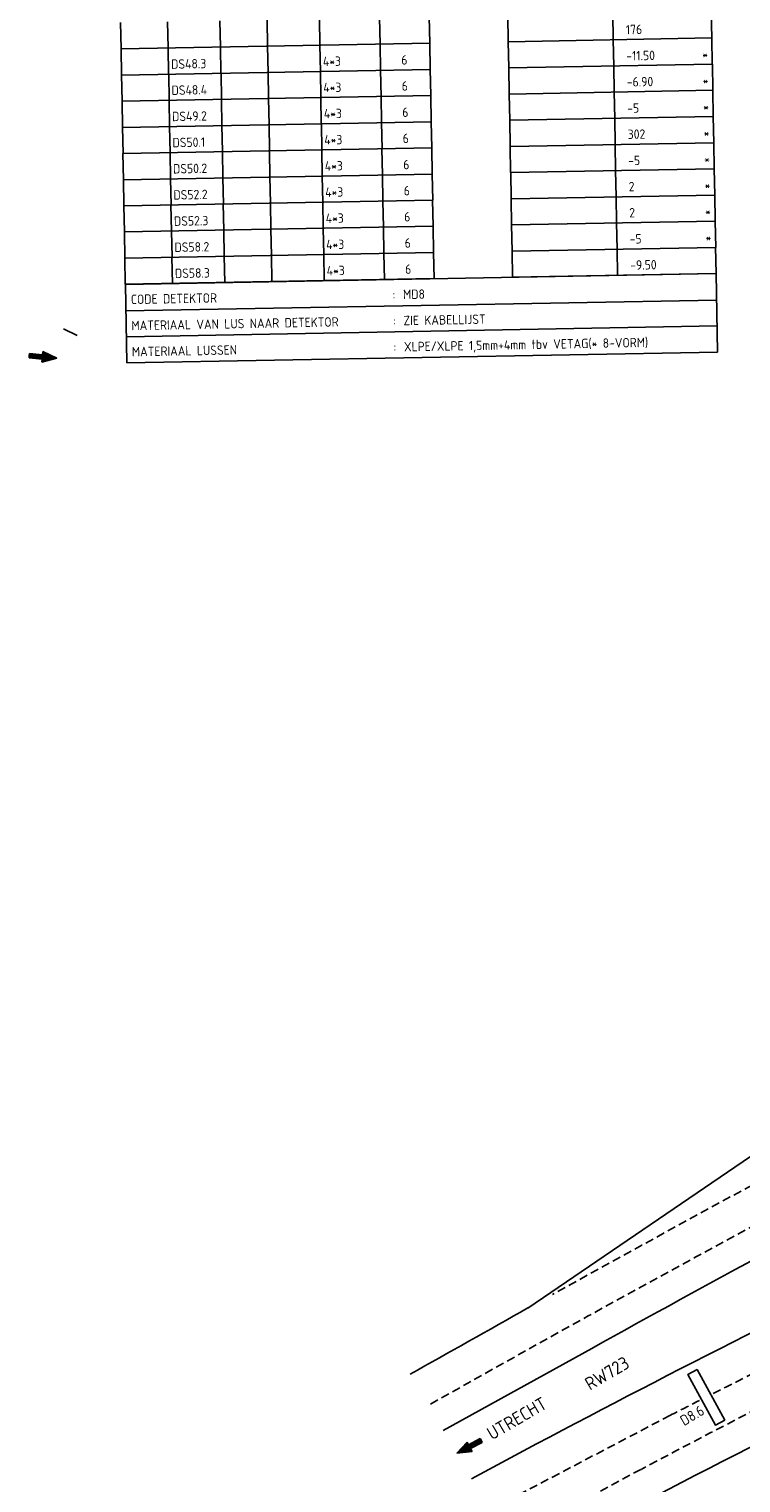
# Model space of a CAD drawing. Extents: x 1808 to 149445, y 103 to 460077.
# Tile 3 of 28: x 148715 to 148782, y 459668 to 459806. Entities that reach past the tile are written whole.
import ezdxf
from ezdxf.enums import TextEntityAlignment as Align

# ---------------------------------------------------------------- set-up
doc = ezdxf.new("R2010")
doc.units = 0
doc.header["$LTSCALE"] = 0.25
doc.header["$MEASUREMENT"] = 0
doc.linetypes.add('HIDDEN2', pattern=[4.7625, 3.175, -1.5875])
doc.layers.get('0').update_dxf_attribs({"color": 1, "linetype": 'CONTINUOUS'})
for name, color, linetype in [('LUS-T-CODE', 1, 'CONTINUOUS'), ('LUSSEN', 7, 'CONTINUOUS'), ('MARKERING', 9, 'CONTINUOUS'), ('ONDERGROND', 7, 'CONTINUOUS'), ('TABELLEN', 7, 'CONTINUOUS'), ('TXT-025', 7, 'CONTINUOUS')]:
    doc.layers.add(name, color=color, linetype=linetype)
doc.styles.add('I020-1', font='ISO', dxfattribs={"height": 2})
doc.styles.add('ISO', font='ISO.SHX')

# ---------------------------------------------------------------- blocks, each defined once
blk = doc.blocks.new('V_1X5_5')
blk.add_lwpolyline([(-2.75, 0), (2.75, 0), (2.75, -1), (-2.75, -1), (-2.75, 0)])
at = {"layer": 'LUS-T-CODE', "style": 'ISO'}
blk.add_attdef('LUS', text='', height=1, rotation=270, dxfattribs=at).set_placement((0.07, -2.45), align=Align.MIDDLE)
blk = doc.blocks.new('V_CODE_D')
at = {"color": 2}
for p, q in [((0, 0), (0, -15)), ((112.9, -15), (112.9, 0)), ((0, -15), (112.9, -15))]:
    blk.add_line(p, q, dxfattribs=at)
at = {"color": 7}
blk.add_line((0, 0), (112.9, 0), dxfattribs=at)
for p, q in [((0, -5.07), (112.9, -5.07)), ((0, -10), (112.9, -10))]:
    blk.add_line(p, q)
at = {"style": 'ISO'}
for s, p in [('CODE DETEKTOR', (1, -3.8)), ('MATERIAAL VAN LUS NAAR DETEKTOR', (1, -8.8)), ('MATERIAAL LUSSEN', (1, -13.8))]:
    blk.add_text(s, height=1.8, dxfattribs=at).set_placement(p)
at = {"color": 7, "style": 'ISO'}
for p in [(51, -3.8), (51, -8.8), (51, -13.8)]:
    blk.add_text(':', height=1.8, dxfattribs=at).set_placement(p)
at = {"style": 'ISO'}
for tag, p in [('A', (53, -3.8)), ('B', (53, -8.8)), ('C', (53, -13.8))]:
    blk.add_attdef(tag, p, '', height=1.8, dxfattribs=at)
blk = doc.blocks.new('V_LUSINF')
at = {"color": 2}
for p, q in [((0, 0), (0, -5)), ((112.9, 0), (112.9, -5))]:
    blk.add_line(p, q, dxfattribs=at)
for p, q in [((9, 0), (9, -5)), ((19, 0), (19, -5)), ((28, 0), (28, -5)), ((38, 0), (38, -5)), ((49.5, 0), (49.5, -5)), ((59, 0), (59, -5)), ((74, 0), (74, -5)), ((94.06, 0), (94.06, -5)), ((0, -5), (59, -5)), ((74, -5), (112.9, -5))]:
    blk.add_line(p, q)
at = {"style": 'ISO'}
for tag, p in [('A', (0.5, -4)), ('B', (9.5, -4)), ('C', (19.5, -4)), ('D', (28.5, -4)), ('E', (38.5, -4)), ('F', (53.5, -4)), ('G', (75.5, -4)), ('H', (96.5, -4)), ('K', (108, -4)), ('L', (111, -4))]:
    blk.add_attdef(tag, p, '', height=1.8, dxfattribs=at)

msp = doc.modelspace()

# ---------------------------------------------------------------- linework, layer by layer
at = {"layer": 'MARKERING', "linetype": 'HIDDEN2'}
for p, q in [((148775.72, 459674.5, -25.18), (148758.58, 459665.51, -25.18)), ((148772.92, 459669.36, -25.18), (148760.29, 459662.58, -25.18))]:
    msp.add_line(p, q, dxfattribs=at)
for centre, radius, start, end in [((149617.44, 458152.5, -25.18), 1754.7, 116.54981, 119.08299), ((149716.87, 457968.39, -25.18), 1960.5, 116.74788, 119.45721), ((149398.99, 458487.02, -25.18), 1337.86, 115.3296, 117.90172), ((149962.04, 457340.88, -25.18), 2617.85, 116.72586, 116.84842), ((149962.04, 457340.88, -25.18), 2617.85, 116.87889, 116.94694)]:
    msp.add_arc(centre, radius, start, end, dxfattribs=at)
at = {"layer": 'ONDERGROND'}
for p, q in [((148719.4, 459777.01, 26.27), (148718.09, 459777.66, 26.27)), ((148718.09, 459777.66, 26.27), (148718.09, 459777.66, 26.27)), ((148714.85, 459775.12), (148714.83, 459774.9)), ((148714.83, 459774.9), (148716.08, 459774.79)), ((148714.85, 459775.12), (148714.86, 459775.3)), ((148714.86, 459775.3), (148716.11, 459775.18)), ((148716.05, 459774.5), (148717.45, 459774.86)), ((148716.14, 459775.51), (148716.11, 459775.18)), ((148716.14, 459775.51), (148716.11, 459775.18)), ((148717.45, 459774.86), (148716.14, 459775.51)), ((148716.14, 459775.51), (148716.14, 459775.51)), ((148716.08, 459774.79), (148716.05, 459774.5)), ((148716.08, 459774.79), (148716.05, 459774.5)), ((148785.86, 459700.8, -25.18), (148762.17, 459684.68, -25.18)), ((148754.15, 459673.05, -25.18), (148768.27, 459680.84, -25.18))]:
    msp.add_line(p, q, dxfattribs=at)
for centre, radius, start, end in [((149565.05, 458252.04, -25.18), 1635.95, 116.46629, 119.14657), ((149336.1, 458591.6, -25.18), 1222.78, 116.17713, 118.27636), ((148060.35, 460917.94, -25.18), 1418.97, 299.12599, 299.64321), ((149290.65, 458675.66, -25.18), 1117.59, 115.90876, 118.24753)]:
    msp.add_arc(centre, radius, start, end, dxfattribs=at)
for points in [[(148714.86, 459775.3), (148714.83, 459774.9), (148716.11, 459775.18), (148716.08, 459774.79)], [(148716.05, 459774.5), (148716.14, 459775.51), (148717.45, 459774.86), (148716.14, 459775.51)]]:
    msp.add_solid(points, dxfattribs=at)
at = {"layer": 'TXT-025', "color": 7}
for p, q in [((148756.42, 459671.95, -25.18), (148755.44, 459670.89, -25.18)), ((148756.55, 459671.7, -25.18), (148756.42, 459671.95, -25.18)), ((148756.55, 459671.7, -25.18), (148756.42, 459671.95, -25.18)), ((148757.67, 459672.28, -25.18), (148756.55, 459671.7, -25.18)), ((148757.85, 459671.92, -25.18), (148756.73, 459671.34, -25.18)), ((148756.89, 459671.05, -25.18), (148756.73, 459671.34, -25.18)), ((148756.89, 459671.05, -25.18), (148756.73, 459671.34, -25.18)), ((148757.77, 459672.08, -25.18), (148757.67, 459672.28, -25.18)), ((148757.77, 459672.08, -25.18), (148757.85, 459671.92, -25.18)), ((148755.44, 459670.89, -25.18), (148756.89, 459671.05, -25.18)), ((148756.89, 459671.05, -25.18), (148756.89, 459671.05, -25.18))]:
    msp.add_line(p, q, dxfattribs=at)
for points in [[(148756.42, 459671.95, -25.18), (148756.89, 459671.05, -25.18), (148755.44, 459670.89, -25.18), (148756.89, 459671.05, -25.18)], [(148757.85, 459671.92, -25.18), (148757.67, 459672.28, -25.18), (148756.73, 459671.34, -25.18), (148756.55, 459671.7, -25.18)]]:
    msp.add_solid(points, dxfattribs=at)

# ---------------------------------------------------------------- block references
at = {"layer": 'LUSSEN'}
ref = msp.add_blockref('V_1X5_5', (148779.56, 459676.44, -25.18), dxfattribs=dict(at, xscale=0.9938565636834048, yscale=0.9938565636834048, zscale=0.9938565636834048, rotation=298.7173147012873))
ref.add_attrib('LUS', 'D8.6', dxfattribs={"layer": 'LUS-T-CODE', "height": 0.994, "rotation": 30.4015, "style": 'ISO'}).set_placement((148777.78, 459674.48, -25.18), align=Align.MIDDLE)
at = {"layer": 'TABELLEN'}
ref = msp.add_blockref('V_LUSINF', (148723.51, 459806.73), dxfattribs=dict(at, xscale=0.4969282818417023, yscale=0.4969282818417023, zscale=0.4969282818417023, rotation=1.04887507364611))
ref.add_attrib('H', '176', (148771.5, 459805.62), dxfattribs={"layer": '0', "height": 0.894, "rotation": 1.0489, "style": 'ISO'})
ref = msp.add_blockref('V_LUSINF', (148723.56, 459804.24), dxfattribs=dict(at, xscale=0.4969282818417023, yscale=0.4969282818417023, zscale=0.4969282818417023, rotation=1.04887507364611))
ref.add_attrib('B', 'DS48.3', (148728.32, 459802.34), dxfattribs={"layer": '0', "height": 0.894, "rotation": 1.0489, "style": 'ISO'})
ref.add_attrib('E', '4*3', (148742.73, 459802.6), dxfattribs={"layer": '0', "height": 0.894, "rotation": 1.0489, "style": 'ISO'})
ref.add_attrib('F', '6', (148750.18, 459802.74), dxfattribs={"layer": '0', "height": 0.894, "rotation": 1.0489, "style": 'ISO'})
ref.add_attrib('H', '-11.50', (148771.54, 459803.13), dxfattribs={"layer": '0', "height": 0.894, "rotation": 1.0489, "style": 'ISO'})
ref.add_attrib('L', '*', (148778.75, 459803.26), dxfattribs={"layer": '0', "height": 0.894, "rotation": 1.0489, "style": 'ISO'})
ref = msp.add_blockref('V_LUSINF', (148723.61, 459801.76), dxfattribs=dict(at, xscale=0.4969282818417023, yscale=0.4969282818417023, zscale=0.4969282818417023, rotation=1.04887507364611))
ref.add_attrib('B', 'DS48.4', (148728.36, 459799.86), dxfattribs={"layer": '0', "height": 0.894, "rotation": 1.0489, "style": 'ISO'})
ref.add_attrib('E', '4*3', (148742.77, 459800.12), dxfattribs={"layer": '0', "height": 0.894, "rotation": 1.0489, "style": 'ISO'})
ref.add_attrib('F', '6', (148750.22, 459800.26), dxfattribs={"layer": '0', "height": 0.894, "rotation": 1.0489, "style": 'ISO'})
ref.add_attrib('H', '-6.90', (148771.59, 459800.65), dxfattribs={"layer": '0', "height": 0.894, "rotation": 1.0489, "style": 'ISO'})
ref.add_attrib('L', '*', (148778.79, 459800.78), dxfattribs={"layer": '0', "height": 0.894, "rotation": 1.0489, "style": 'ISO'})
ref = msp.add_blockref('V_LUSINF', (148723.65, 459799.27), dxfattribs=dict(at, xscale=0.4969282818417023, yscale=0.4969282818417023, zscale=0.4969282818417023, rotation=1.04887507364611))
ref.add_attrib('B', 'DS49.2', (148728.41, 459797.37), dxfattribs={"layer": '0', "height": 0.894, "rotation": 1.0489, "style": 'ISO'})
ref.add_attrib('E', '4*3', (148742.82, 459797.64), dxfattribs={"layer": '0', "height": 0.894, "rotation": 1.0489, "style": 'ISO'})
ref.add_attrib('F', '6', (148750.27, 459797.77), dxfattribs={"layer": '0', "height": 0.894, "rotation": 1.0489, "style": 'ISO'})
ref.add_attrib('H', '-5', (148771.63, 459798.16), dxfattribs={"layer": '0', "height": 0.894, "rotation": 1.0489, "style": 'ISO'})
ref.add_attrib('L', '*', (148778.84, 459798.29), dxfattribs={"layer": '0', "height": 0.894, "rotation": 1.0489, "style": 'ISO'})
ref = msp.add_blockref('V_LUSINF', (148723.7, 459796.79), dxfattribs=dict(at, xscale=0.4969282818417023, yscale=0.4969282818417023, zscale=0.4969282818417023, rotation=1.04887507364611))
ref.add_attrib('B', 'DS50.1', (148728.45, 459794.89), dxfattribs={"layer": '0', "height": 0.894, "rotation": 1.0489, "style": 'ISO'})
ref.add_attrib('E', '4*3', (148742.86, 459795.15), dxfattribs={"layer": '0', "height": 0.894, "rotation": 1.0489, "style": 'ISO'})
ref.add_attrib('F', '6', (148750.31, 459795.29), dxfattribs={"layer": '0', "height": 0.894, "rotation": 1.0489, "style": 'ISO'})
ref.add_attrib('H', '302', (148771.68, 459795.68), dxfattribs={"layer": '0', "height": 0.894, "rotation": 1.0489, "style": 'ISO'})
ref.add_attrib('L', '*', (148778.88, 459795.81), dxfattribs={"layer": '0', "height": 0.894, "rotation": 1.0489, "style": 'ISO'})
ref = msp.add_blockref('V_LUSINF', (148723.74, 459794.3), dxfattribs=dict(at, xscale=0.4969282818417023, yscale=0.4969282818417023, zscale=0.4969282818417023, rotation=1.04887507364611))
ref.add_attrib('B', 'DS50.2', (148728.5, 459792.4), dxfattribs={"layer": '0', "height": 0.894, "rotation": 1.0489, "style": 'ISO'})
ref.add_attrib('E', '4*3', (148742.91, 459792.67), dxfattribs={"layer": '0', "height": 0.894, "rotation": 1.0489, "style": 'ISO'})
ref.add_attrib('F', '6', (148750.36, 459792.8), dxfattribs={"layer": '0', "height": 0.894, "rotation": 1.0489, "style": 'ISO'})
ref.add_attrib('H', '-5', (148771.72, 459793.19), dxfattribs={"layer": '0', "height": 0.894, "rotation": 1.0489, "style": 'ISO'})
ref.add_attrib('L', '*', (148778.93, 459793.33), dxfattribs={"layer": '0', "height": 0.894, "rotation": 1.0489, "style": 'ISO'})
ref = msp.add_blockref('V_LUSINF', (148723.79, 459791.82), dxfattribs=dict(at, xscale=0.4969282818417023, yscale=0.4969282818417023, zscale=0.4969282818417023, rotation=1.04887507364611))
ref.add_attrib('B', 'DS52.2', (148728.54, 459789.92), dxfattribs={"layer": '0', "height": 0.894, "rotation": 1.0489, "style": 'ISO'})
ref.add_attrib('E', '4*3', (148742.95, 459790.18), dxfattribs={"layer": '0', "height": 0.894, "rotation": 1.0489, "style": 'ISO'})
ref.add_attrib('F', '6', (148750.41, 459790.32), dxfattribs={"layer": '0', "height": 0.894, "rotation": 1.0489, "style": 'ISO'})
ref.add_attrib('H', '2', (148771.77, 459790.71), dxfattribs={"layer": '0', "height": 0.894, "rotation": 1.0489, "style": 'ISO'})
ref.add_attrib('L', '*', (148778.97, 459790.84), dxfattribs={"layer": '0', "height": 0.894, "rotation": 1.0489, "style": 'ISO'})
ref = msp.add_blockref('V_LUSINF', (148723.83, 459789.34), dxfattribs=dict(at, xscale=0.4969282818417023, yscale=0.4969282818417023, zscale=0.4969282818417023, rotation=1.04887507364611))
ref.add_attrib('B', 'DS52.3', (148728.59, 459787.43), dxfattribs={"layer": '0', "height": 0.894, "rotation": 1.0489, "style": 'ISO'})
ref.add_attrib('E', '4*3', (148743, 459787.7), dxfattribs={"layer": '0', "height": 0.894, "rotation": 1.0489, "style": 'ISO'})
ref.add_attrib('F', '6', (148750.45, 459787.84), dxfattribs={"layer": '0', "height": 0.894, "rotation": 1.0489, "style": 'ISO'})
ref.add_attrib('H', '2', (148771.82, 459788.23), dxfattribs={"layer": '0', "height": 0.894, "rotation": 1.0489, "style": 'ISO'})
ref.add_attrib('L', '*', (148779.02, 459788.36), dxfattribs={"layer": '0', "height": 0.894, "rotation": 1.0489, "style": 'ISO'})
ref = msp.add_blockref('V_LUSINF', (148723.88, 459786.85), dxfattribs=dict(at, xscale=0.4969282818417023, yscale=0.4969282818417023, zscale=0.4969282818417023, rotation=1.04887507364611))
ref.add_attrib('B', 'DS58.2', (148728.64, 459784.95), dxfattribs={"layer": '0', "height": 0.894, "rotation": 1.0489, "style": 'ISO'})
ref.add_attrib('E', '4*3', (148743.04, 459785.21), dxfattribs={"layer": '0', "height": 0.894, "rotation": 1.0489, "style": 'ISO'})
ref.add_attrib('F', '6', (148750.5, 459785.35), dxfattribs={"layer": '0', "height": 0.894, "rotation": 1.0489, "style": 'ISO'})
ref.add_attrib('H', '-5', (148771.86, 459785.74), dxfattribs={"layer": '0', "height": 0.894, "rotation": 1.0489, "style": 'ISO'})
ref.add_attrib('L', '*', (148779.06, 459785.87), dxfattribs={"layer": '0', "height": 0.894, "rotation": 1.0489, "style": 'ISO'})
ref = msp.add_blockref('V_LUSINF', (148723.92, 459784.37), dxfattribs=dict(at, xscale=0.4969282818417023, yscale=0.4969282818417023, zscale=0.4969282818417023, rotation=1.04887507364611))
ref.add_attrib('B', 'DS58.3', (148728.68, 459782.47), dxfattribs={"layer": '0', "height": 0.894, "rotation": 1.0489, "style": 'ISO'})
ref.add_attrib('E', '4*3', (148743.09, 459782.73), dxfattribs={"layer": '0', "height": 0.894, "rotation": 1.0489, "style": 'ISO'})
ref.add_attrib('F', '6', (148750.54, 459782.87), dxfattribs={"layer": '0', "height": 0.894, "rotation": 1.0489, "style": 'ISO'})
ref.add_attrib('H', '-9.50', (148771.91, 459783.26), dxfattribs={"layer": '0', "height": 0.894, "rotation": 1.0489, "style": 'ISO'})
at = {"layer": 'TABELLEN', "xscale": 0.4969282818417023, "yscale": 0.4969282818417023, "zscale": 0.4969282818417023, "rotation": 1.04887507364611}
msp.add_blockref('V_CODE_D', (148723.97, 459781.88), dxfattribs=at).add_auto_attribs({'A': 'MD8', 'B': 'ZIE KABELLIJST', 'C': 'XLPE/XLPE 1,5mm+4mm tbv VETAG(* 8-VORM)'})

# ---------------------------------------------------------------- texts
at = {"layer": 'TXT-025', "color": 7, "style": 'I020-1'}
for s, p in [('RW723', (148768.08, 459676.81, -25.18)), ('UTRECHT', (148758.78, 459672.09, -25.18))]:
    msp.add_text(s, height=1.242, rotation=30.4015, dxfattribs=at).set_placement(p)

doc.saveas('drawing.dxf')
